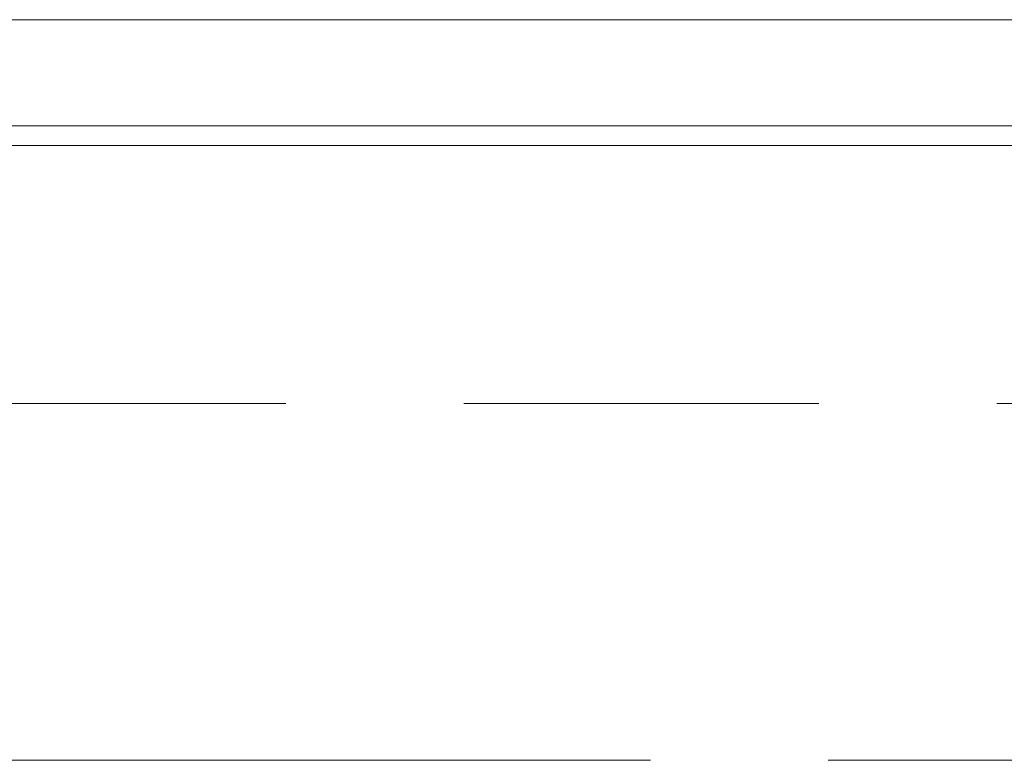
# Model space of a CAD drawing. Header units: inches. Extents: x 15 to 424, y 13 to 263.
# Tile 17 of 125: x 147.87 to 155.98, y 71.38 to 77.48. Entities that reach past the tile are written whole.
import ezdxf

# ---------------------------------------------------------------- set-up
doc = ezdxf.new("R2010")
doc.units = ezdxf.units.IN
doc.header["$LTSCALE"] = 26
doc.header["$MEASUREMENT"] = 0
doc.linetypes.add('CHAIN', pattern=[0.7087, 0.4724, -0.0591, 0.1181, -0.0591])
doc.layers.add('Centerline (ANSI)', color=7, linetype='Continuous', lineweight=5)
doc.layers.add('Visible (ANSI)', color=7, linetype='Continuous', lineweight=5)

msp = doc.modelspace()

# ---------------------------------------------------------------- linework, layer by layer
at = {"layer": 'Centerline (ANSI)', "linetype": 'CHAIN', "ltscale": 0.952448}
for p, q in [((167.6145, 74.3156), (113.927, 74.3156)), ((170.6145, 71.3781), (110.927, 71.3781))]:
    msp.add_line(p, q, dxfattribs=at)
at = {"layer": 'Visible (ANSI)'}
for p, q in [((140.718, 77.476), (170.0931, 77.476)), ((170.1133, 76.601), (140.718, 76.601)), ((118.7082, 76.4406), (162.8332, 76.4406))]:
    msp.add_line(p, q, dxfattribs=at)

doc.saveas('drawing.dxf')
